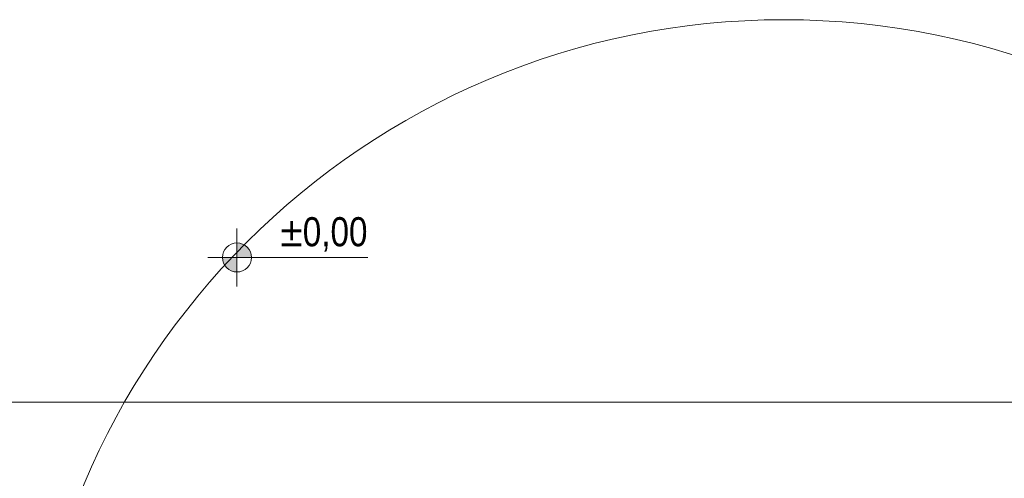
# Model space of a CAD drawing. Header units: millimetres. Extents: x -21056 to 421, y 9759 to 15589.
# Tile 94 of 120: x -2203 to -1864, y 11341 to 11499. Entities that reach past the tile are written whole.
import ezdxf
from ezdxf.enums import TextEntityAlignment as Align

# ---------------------------------------------------------------- set-up
doc = ezdxf.new("R2010")
doc.units = ezdxf.units.MM
doc.header["$LTSCALE"] = 25
doc.header["$MEASUREMENT"] = 0
doc.linetypes.add('Kropki i Kreski', pattern=[670.277762, 352.777767, -176.388884, 0, -141.111112])
doc.linetypes.add('Wipeout_Contour', pattern=[1000, 0, -1000])
for name, color, linetype, lineweight in [('0_Nr_pióra__60', 230, 'Continuous', 13), ('Konstrukcja - Siatki mod_Nr_pióra__1', 7, 'Continuous', 13), ('Konstrukcja - Siatki mod_Nr_pióra__48', 1, 'Continuous', 15), ('Wymiarowanie - Poziomy_Nr_pióra__48', 1, 'Continuous', 15)]:
    doc.layers.add(name, color=color, linetype=linetype, lineweight=lineweight)
doc.layers.add('Konstrukcja - Siatki mod', color=7, linetype='Continuous')
doc.layers.add('Wymiarowanie - Poziomy', color=7, linetype='Continuous')
doc.styles.add('GENERATED_STYLE_1', font='ARIALN.TTF')
doc.linetypes.add('Dymek', pattern='A,0,[2,20231130_WYBURZENIA1.Shx,S=15.817082,R=0,X=-0.000255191,Y=0.048578],-1983.5,0', length=1983.5)

# ---------------------------------------------------------------- blocks, each defined once
blk = doc.blocks.new('Koty wysokościowe_2', base_point=(226405.2, 122323.4))
at = {"layer": 'Wymiarowanie - Poziomy_Nr_pióra__48', "linetype": 'Continuous'}
for points in [[(226405.2, 122323.4), (226455.2, 122323.4), (226451.4, 122342.6), (226440.6, 122358.8), (226424.4, 122369.6), (226405.2, 122373.4)], [(226405.2, 122323.4), (226355.2, 122323.4), (226359, 122304.3), (226369.9, 122288.1), (226386.1, 122277.2), (226405.2, 122273.4)]]:
    blk.add_hatch(color=256, dxfattribs=at).paths.add_polyline_path(points)
for p, q in [((226405.2, 122223.4), (226405.2, 122423.4)), ((226305.2, 122323.4), (226856.4, 122323.4))]:
    blk.add_line(p, q, dxfattribs=at)
blk.add_circle((226405.2, 122323.4), 50, dxfattribs=at)
at = {"color": 254, "linetype": 'Wipeout_Contour', "lineweight": 0, "ltscale": 1030539.144406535}
blk.add_wipeout([(226555.2, 122343.4), (226856.4, 122343.4), (226856.4, 122443.4), (226555.2, 122443.4)], dxfattribs=at).dxf.layer = 'Wymiarowanie - Poziomy'
at = {"layer": 'Wymiarowanie - Poziomy_Nr_pióra__48', "insert": (226555.2, 122343.4), "char_height": 100, "attachment_point": 7, "style": 'GENERATED_STYLE_1'}
blk.add_mtext('\\A1;{\\fArial Narrow|b0|i0|c238|p34;±0,00}', dxfattribs=at)
blk = doc.blocks.new('Standardowy znacznik siatki_7')
at = {"layer": 'Konstrukcja - Siatki mod_Nr_pióra__48', "linetype": 'Kropki i Kreski'}
blk.add_line((1000, 0), (5833.1, 0), dxfattribs=at)
at = {"layer": 'Konstrukcja - Siatki mod_Nr_pióra__1', "style": 'GENERATED_STYLE_1'}
for tag, p in [('AC_MarkerText_1_0', (-125, 0.5)), ('AC_MarkerText_1_1', (6958.1, 0.5))]:
    blk.add_attdef(tag, text='', height=100, dxfattribs=at).set_placement(p, align=Align.MIDDLE_CENTER)

msp = doc.modelspace()

# ---------------------------------------------------------------- linework, layer by layer
at = {"layer": '0_Nr_pióra__60', "linetype": 'Dymek'}
msp.add_circle((-1939.94, 11237.52), 261.64, dxfattribs=at)

# ---------------------------------------------------------------- block references
at = {"layer": 'Konstrukcja - Siatki mod', "color": 8, "linetype": 'Continuous', "lineweight": 13, "xscale": 0.1, "yscale": 0.1, "zscale": 100}
msp.add_blockref('Standardowy znacznik siatki_7', (-2341.49, 11367.49), dxfattribs=at)

# ---------------------------------------------------------------- next in the draw order: block references
at = {"layer": 'Wymiarowanie - Poziomy', "color": 14, "lineweight": 15, "true_color": 0xa80f02, "xscale": 0.1, "yscale": 0.1, "zscale": 0.1}
msp.add_blockref('Koty wysokościowe_2', (-2128.33, 11417.27), dxfattribs=at)

doc.saveas('drawing.dxf')
